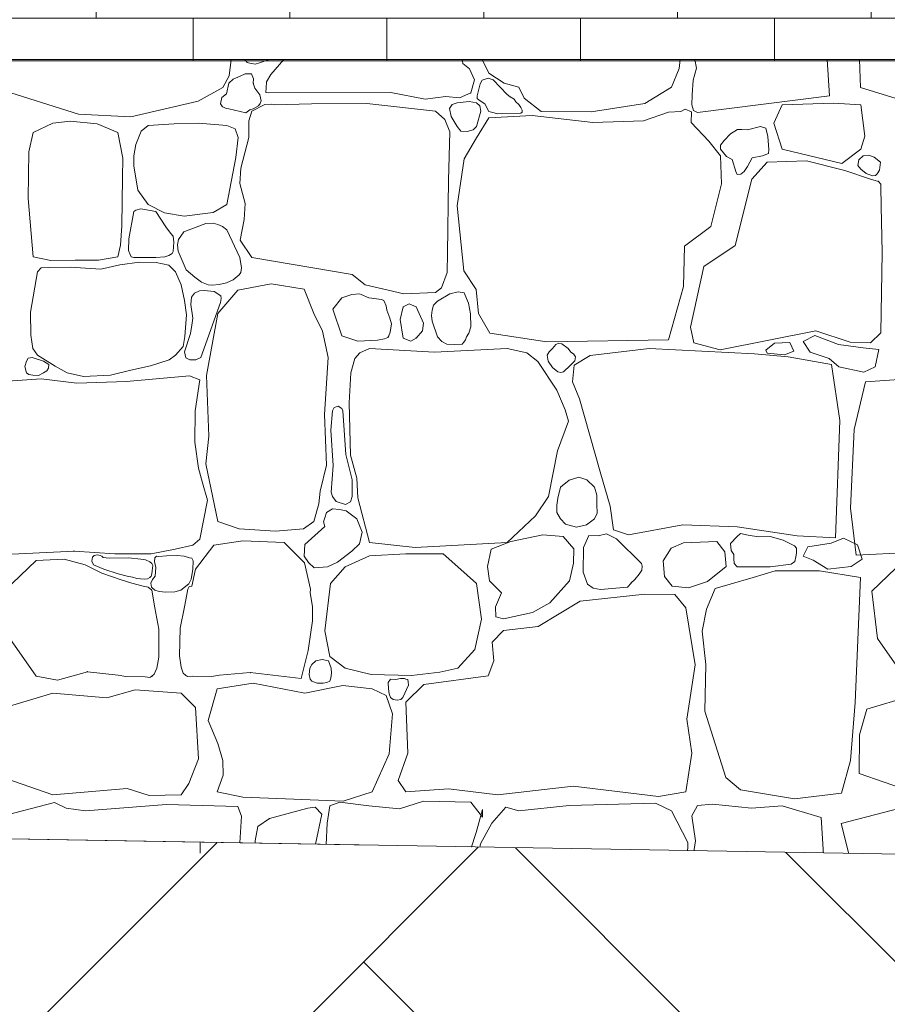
# Model space of a CAD drawing. Header units: centimetres. Extents: x 13236 to 130629, y -361 to 3059.
# Tile 11 of 71: x 75868 to 75958, y -133 to -31. Entities that reach past the tile are written whole.
import ezdxf

# ---------------------------------------------------------------- set-up
doc = ezdxf.new("R2010")
doc.units = ezdxf.units.CM
doc.header["$MEASUREMENT"] = 0
doc.linetypes.add('Przerywana', pattern=[36, 18, -18])
doc.linetypes.add('Wipeout_Contour', pattern=[100, 0, -100])
for name, color, linetype, lineweight in [('0_Nr_pióra__1', 7, 'Continuous', 13), ('0_Nr_pióra__102', 9, 'Continuous', 5), ('0_Nr_pióra__2', 8, 'Continuous', 5), ('0_Nr_pióra__93', 7, 'Continuous', 13), ('_elementy3d_Nr_pióra__102', 9, 'Continuous', 5), ('_elementy3d_Nr_pióra__2', 8, 'Continuous', 5)]:
    doc.layers.add(name, color=color, linetype=linetype, lineweight=lineweight)
doc.layers.add('_elementy3d', color=7, linetype='Continuous')

# ---------------------------------------------------------------- blocks, each defined once
blk = doc.blocks.new('*X471', base_point=(73973.14, 422.67))
at = {"layer": '_elementy3d_Nr_pióra__102', "linetype": 'Continuous'}
for p, q in [((75889.84, -35.2), (75889.66, -36.88)), ((75891.28, -35.2), (75891.29, -35.22)), ((75891.29, -35.22), (75891.52, -35.52)), ((75891.52, -35.52), (75891.8, -35.57)), ((75891.8, -35.57), (75892.35, -35.68)), ((75892.35, -35.68), (75892.8, -35.54)), ((75892.8, -35.54), (75893.78, -35.2)), ((75895.3, -35.2), (75893.97, -36.75)), ((75913.88, -35.61), (75913.82, -35.2)), ((75914.58, -36.16), (75913.88, -35.61)), ((75915.9, -35.2), (75916.58, -36.61)), ((75936.32, -36.13), (75936.43, -35.2)), ((75937.94, -35.2), (75938.13, -36.1)), ((75951.91, -38.98), (75951.69, -35.2)), ((75955.13, -38.09), (75955.02, -35.2)), ((75891.3, -36.69), (75890.78, -36.92)), ((75891.96, -36.7), (75891.3, -36.69)), ((75892.17, -37.19), (75891.96, -36.7)), ((75893.97, -36.75), (75893.52, -37.51)), ((75915.1, -37.3), (75914.58, -36.16)), ((75916.58, -36.61), (75918.19, -37.67)), ((75935.53, -38.07), (75936.32, -36.13)), ((75938.13, -36.1), (75937.79, -37.34)), ((75889.66, -36.88), (75888.99, -38.12)), ((75889.6, -37.67), (75889.36, -38.75)), ((75890.07, -37.23), (75889.6, -37.67)), ((75890.78, -36.92), (75890.07, -37.23)), ((75892.14, -37.67), (75892.17, -37.19)), ((75892.31, -38.16), (75892.14, -37.67)), ((75893.52, -37.51), (75893.47, -38.14)), ((75914.7, -38.66), (75915.1, -37.3)), ((75915.67, -37.72), (75915.36, -38.96)), ((75915.9, -37.35), (75915.67, -37.72)), ((75916.5, -37.14), (75915.9, -37.35)), ((75917.02, -37.3), (75916.5, -37.14)), ((75918.48, -38.83), (75917.02, -37.3)), ((75918.19, -37.67), (75919.68, -38.07)), ((75937.79, -37.34), (75937.68, -38.85)), ((75874.03, -40.89), (75865.13, -38.09)), ((75888.99, -38.12), (75886.43, -39.53)), ((75889.36, -38.75), (75888.89, -39.14)), ((75892.83, -38.86), (75892.31, -38.16)), ((75893.47, -38.14), (75893.46, -38.62)), ((75893.46, -38.62), (75893.72, -38.66)), ((75893.72, -38.66), (75906.4, -38.64)), ((75906.4, -38.64), (75909.99, -39.33)), ((75913.53, -39.18), (75914.7, -38.66)), ((75919.68, -38.07), (75920.25, -39.23)), ((75932.75, -39.78), (75935.53, -38.07)), ((75964.03, -40.89), (75955.13, -38.09)), ((75886.43, -39.53), (75879.45, -41.15)), ((75888.89, -39.14), (75888.74, -39.8)), ((75888.74, -39.8), (75888.94, -40.12)), ((75892.69, -40.02), (75892.86, -39.77)), ((75892.98, -39.48), (75892.83, -38.86)), ((75892.86, -39.77), (75892.98, -39.48)), ((75894.04, -39.84), (75893.35, -39.88)), ((75894.36, -39.9), (75894.04, -39.84)), ((75898.2, -39.8), (75894.36, -39.9)), ((75903.93, -39.78), (75898.2, -39.8)), ((75911.06, -40.57), (75903.93, -39.78)), ((75909.99, -39.33), (75912.12, -39.03)), ((75912.12, -39.03), (75913.53, -39.18)), ((75913.29, -39.68), (75912.77, -39.88)), ((75914.55, -39.55), (75913.29, -39.68)), ((75915.29, -39.68), (75914.55, -39.55)), ((75915.65, -40.01), (75915.29, -39.68)), ((75915.36, -38.96), (75915.38, -39.26)), ((75915.38, -39.26), (75915.57, -39.43)), ((75915.57, -39.43), (75916.18, -39.8)), ((75916.18, -39.8), (75916.57, -40.6)), ((75918.79, -39.06), (75918.48, -38.83)), ((75919.22, -39.33), (75918.79, -39.06)), ((75919.37, -39.61), (75919.22, -39.33)), ((75919.68, -39.87), (75919.37, -39.61)), ((75920.25, -39.23), (75922.01, -40.59)), ((75927.21, -40.64), (75932.75, -39.78)), ((75937.68, -38.85), (75937.63, -39.92)), ((75938.23, -40.69), (75951.91, -38.98)), ((75952.33, -39.72), (75947, -39.92)), ((75955.17, -39.92), (75952.33, -39.72)), ((75888.94, -40.12), (75889.07, -40.16)), ((75889.07, -40.16), (75889.34, -40.29)), ((75889.34, -40.29), (75889.6, -40.32)), ((75889.6, -40.32), (75891.38, -40.72)), ((75891.38, -40.72), (75891.78, -40.43)), ((75891.99, -40.57), (75891.7, -41.56)), ((75891.78, -40.43), (75892.14, -40.32)), ((75893.35, -39.88), (75891.99, -40.57)), ((75892.14, -40.32), (75892.69, -40.02)), ((75912.01, -41.41), (75911.06, -40.57)), ((75912.77, -39.88), (75912.5, -40.28)), ((75912.5, -40.28), (75912.67, -41.13)), ((75915.29, -42.15), (75915.75, -40.56)), ((75915.75, -40.56), (75915.65, -40.01)), ((75916.57, -40.6), (75917.12, -40.72)), ((75917.12, -40.72), (75917.46, -40.85)), ((75917.46, -40.85), (75917.95, -40.82)), ((75917.95, -40.82), (75919.89, -40.77)), ((75919.9, -40.19), (75919.68, -39.87)), ((75919.89, -40.77), (75920.03, -40.65)), ((75920.03, -40.46), (75919.9, -40.19)), ((75920.03, -40.65), (75920.03, -40.46)), ((75922.01, -40.59), (75927.21, -40.64)), ((75935.21, -40.67), (75932.61, -41.56)), ((75936.51, -40.58), (75935.21, -40.67)), ((75936.96, -40.35), (75936.51, -40.58)), ((75937.59, -40.62), (75936.96, -40.35)), ((75937.56, -41.73), (75937.59, -40.62)), ((75937.63, -39.92), (75937.8, -40.48)), ((75937.8, -40.48), (75938.23, -40.69)), ((75947, -39.92), (75946.14, -41.82)), ((75955.57, -43.14), (75955.17, -39.92)), ((75871.34, -41.82), (75869.3, -42.77)), ((75873.16, -41.61), (75871.34, -41.82)), ((75875.94, -41.88), (75873.16, -41.61)), ((75879.45, -41.15), (75874.03, -40.89)), ((75878.08, -42.77), (75875.94, -41.88)), ((75883.95, -41.88), (75881.25, -42.06)), ((75886.47, -41.8), (75883.95, -41.88)), ((75889.4, -42.06), (75886.47, -41.8)), ((75891.7, -41.56), (75891.67, -43.28)), ((75912.52, -42.71), (75912.01, -41.41)), ((75912.67, -41.13), (75913.29, -42.15)), ((75916.58, -41.26), (75915.29, -43.32)), ((75921.09, -41.01), (75916.58, -41.26)), ((75927.38, -41.73), (75921.09, -41.01)), ((75932.61, -41.56), (75927.38, -41.73)), ((75939.39, -43.69), (75937.56, -41.73)), ((75946.14, -41.82), (75947, -44.52)), ((75869.3, -42.77), (75868.87, -44.78)), ((75878.6, -45.45), (75878.08, -42.77)), ((75880.51, -42.65), (75879.95, -44.01)), ((75881.25, -42.06), (75880.51, -42.65)), ((75890.27, -42.38), (75889.4, -42.06)), ((75890.58, -43.31), (75890.27, -42.38)), ((75912.39, -47.76), (75912.52, -42.71)), ((75913.29, -42.15), (75913.69, -42.62)), ((75913.69, -42.62), (75914.34, -42.68)), ((75914.34, -42.68), (75914.94, -42.49)), ((75914.94, -42.49), (75915.29, -42.15)), ((75942.38, -42.46), (75941.65, -42.91)), ((75942.84, -42.45), (75942.38, -42.46)), ((75943.41, -42.5), (75942.84, -42.45)), ((75944.75, -42.15), (75943.41, -42.5)), ((75945.31, -42.34), (75944.75, -42.15)), ((75945.53, -43.18), (75945.31, -42.34)), ((75890.34, -45.36), (75890.58, -43.31)), ((75891.67, -43.28), (75890.85, -46.49)), ((75915.29, -43.32), (75914.01, -45.5)), ((75940.63, -45.2), (75939.39, -43.69)), ((75940.98, -43.59), (75940.63, -44.1)), ((75941.65, -42.91), (75940.98, -43.59)), ((75945.62, -44.54), (75945.53, -43.18)), ((75955.17, -44.52), (75955.57, -43.14)), ((75868.87, -44.78), (75868.78, -49.64)), ((75879.95, -44.01), (75879.74, -45.21)), ((75940.63, -44.1), (75940.63, -44.52)), ((75940.63, -44.52), (75941.22, -45.28)), ((75944.97, -45.21), (75945.59, -44.95)), ((75945.59, -44.95), (75945.62, -44.54)), ((75947, -44.52), (75953.19, -45.99)), ((75953.19, -45.99), (75955.17, -44.52)), ((75878.58, -47.43), (75878.6, -45.45)), ((75879.74, -45.21), (75879.77, -46.23)), ((75889.4, -50.26), (75890.34, -45.36)), ((75914.01, -45.5), (75913.29, -50.38)), ((75940.73, -48.1), (75940.63, -45.2)), ((75941.22, -45.28), (75941.82, -45.58)), ((75941.82, -45.58), (75942.19, -46.81)), ((75943.41, -46.32), (75943.91, -45.39)), ((75945.44, -45.84), (75943.85, -47.63)), ((75943.91, -45.39), (75944.97, -45.21)), ((75949.55, -45.7), (75945.44, -45.84)), ((75953.51, -46.71), (75949.55, -45.7)), ((75954.86, -46.2), (75954.96, -45.61)), ((75954.96, -45.61), (75955.4, -45.21)), ((75955.4, -45.21), (75956, -45.14)), ((75956, -45.14), (75956.55, -45.33)), ((75956.55, -45.33), (75957.22, -45.84)), ((75957.22, -45.84), (75957.1, -46.7)), ((75879.77, -46.23), (75880.17, -48.75)), ((75890.85, -46.49), (75890.75, -48.05)), ((75942.19, -46.81), (75942.33, -47.14)), ((75942.72, -47.09), (75943.06, -46.82)), ((75943.06, -46.82), (75943.41, -46.32)), ((75956.19, -47.63), (75953.51, -46.71)), ((75955.17, -46.57), (75954.86, -46.2)), ((75955.72, -47.04), (75955.17, -46.57)), ((75957.1, -46.7), (75956.85, -47.07)), ((75878.51, -52.45), (75878.58, -47.43)), ((75912.31, -55.29), (75912.39, -47.76)), ((75943.85, -47.63), (75942.12, -54.51)), ((75942.33, -47.14), (75942.72, -47.09)), ((75956.39, -47.28), (75955.72, -47.04)), ((75956.99, -47.85), (75956.19, -47.63)), ((75956.69, -47.24), (75956.39, -47.28)), ((75956.85, -47.07), (75956.69, -47.24)), ((75957.24, -48.15), (75956.99, -47.85)), ((75880.17, -48.75), (75881.25, -50.26)), ((75890.75, -48.05), (75891.29, -50.15)), ((75939.62, -52.53), (75940.73, -48.1)), ((75957.25, -48.39), (75957.24, -48.15)), ((75957.28, -50.43), (75957.25, -48.39)), ((75868.78, -49.64), (75869.3, -55.66)), ((75879.77, -50.97), (75879.23, -53.81)), ((75879.95, -50.85), (75879.77, -50.97)), ((75880.47, -50.7), (75879.95, -50.85)), ((75882.03, -50.97), (75880.47, -50.7)), ((75881.25, -50.26), (75882.94, -51.12)), ((75883.09, -52.58), (75882.03, -50.97)), ((75887.99, -51.08), (75889.4, -50.26)), ((75891.29, -50.15), (75891.21, -51.79)), ((75913.29, -50.38), (75913.98, -57.14)), ((75957.37, -55.21), (75957.28, -50.43)), ((75882.94, -51.12), (75884.99, -51.44)), ((75884.99, -51.44), (75887.99, -51.08)), ((75891.21, -51.79), (75890.77, -53.94)), ((75878.36, -54.45), (75878.51, -52.45)), ((75883.55, -53.22), (75883.09, -52.58)), ((75884.93, -53.08), (75884.4, -53.88)), ((75887.23, -52.23), (75884.93, -53.08)), ((75887.99, -52.2), (75887.23, -52.23)), ((75888.47, -52.32), (75887.99, -52.2)), ((75888.97, -52.54), (75888.47, -52.32)), ((75889.39, -52.88), (75888.97, -52.54)), ((75890.74, -55.74), (75889.39, -52.88)), ((75936.87, -54.56), (75939.62, -52.53)), ((75879.23, -53.81), (75879.22, -55.03)), ((75883.82, -53.54), (75883.55, -53.22)), ((75883.91, -54.14), (75883.82, -53.54)), ((75883.84, -55.12), (75883.91, -54.14)), ((75884.4, -53.88), (75884.27, -54.43)), ((75890.77, -53.94), (75891.99, -55.73)), ((75878.08, -55.66), (75878.36, -54.45)), ((75879.22, -55.03), (75879.37, -55.45)), ((75883.72, -55.32), (75883.84, -55.12)), ((75884.27, -54.43), (75884.37, -55.09)), ((75884.37, -55.09), (75885.2, -57.01)), ((75936.77, -58.75), (75936.87, -54.56)), ((75942.12, -54.51), (75938.9, -56.67)), ((75869.3, -55.66), (75871.13, -56.06)), ((75871.13, -56.06), (75873.67, -56.03)), ((75873.67, -56.03), (75876.09, -56.02)), ((75876.09, -56.02), (75878.08, -55.66)), ((75879.37, -55.45), (75879.47, -55.68)), ((75879.47, -55.68), (75879.77, -55.74)), ((75879.77, -55.74), (75882.03, -55.74)), ((75882.03, -55.74), (75882.96, -55.66)), ((75882.96, -55.66), (75883.39, -55.55)), ((75883.39, -55.55), (75883.72, -55.32)), ((75890.91, -56.83), (75890.74, -55.74)), ((75891.99, -55.73), (75902.39, -57.5)), ((75912.27, -57.31), (75912.31, -55.29)), ((75957.23, -63.55), (75957.37, -55.21)), ((75870.15, -56.81), (75869.78, -57.23)), ((75871.05, -56.78), (75870.15, -56.81)), ((75873.14, -56.75), (75871.05, -56.78)), ((75876.32, -56.94), (75873.14, -56.75)), ((75878.32, -56.5), (75876.32, -56.94)), ((75880.35, -56.22), (75878.32, -56.5)), ((75882.06, -56.25), (75880.35, -56.22)), ((75883.38, -56.55), (75882.06, -56.25)), ((75884.09, -57.23), (75883.38, -56.55)), ((75885.2, -57.01), (75886.08, -57.78)), ((75890.85, -57.3), (75890.91, -56.83)), ((75913.98, -57.14), (75915.27, -59.05)), ((75938.9, -56.67), (75937.49, -62.98)), ((75869.78, -57.23), (75869.05, -61.41)), ((75884.68, -58.59), (75884.09, -57.23)), ((75886.08, -57.78), (75886.77, -58.32)), ((75889.36, -58.36), (75890.07, -58.05)), ((75890.07, -58.05), (75890.67, -57.56)), ((75890.67, -57.56), (75890.85, -57.3)), ((75902.39, -57.5), (75903.76, -58.59)), ((75911.66, -58.88), (75912.27, -57.31)), ((75885.02, -60.19), (75884.68, -58.59)), ((75886.57, -59.22), (75886.04, -59.43)), ((75887.04, -59.16), (75886.57, -59.22)), ((75886.77, -58.32), (75887.46, -58.57)), ((75888.1, -59.27), (75887.04, -59.16)), ((75887.46, -58.57), (75887.88, -58.6)), ((75887.88, -58.6), (75888.6, -58.54)), ((75890.53, -59.12), (75888.47, -61.55)), ((75888.6, -58.54), (75889.36, -58.36)), ((75893.99, -58.48), (75890.53, -59.12)), ((75897.41, -59.02), (75893.99, -58.48)), ((75898.43, -61.55), (75897.41, -59.02)), ((75903.76, -58.59), (75905.54, -59)), ((75905.54, -59), (75907.75, -59.5)), ((75911.06, -59.39), (75911.66, -58.88)), ((75915.27, -59.05), (75915.52, -61.55)), ((75935.21, -64.3), (75936.77, -58.75)), ((75885.21, -61.71), (75885.02, -60.19)), ((75885.73, -59.86), (75885.66, -60.63)), ((75886.04, -59.43), (75885.73, -59.86)), ((75888.78, -59.72), (75888.1, -59.27)), ((75888.76, -60.42), (75888.8, -60)), ((75888.8, -60), (75888.78, -59.72)), ((75901.32, -59.94), (75900.41, -61.1)), ((75902.38, -59.57), (75901.32, -59.94)), ((75903.18, -59.52), (75902.38, -59.57)), ((75903.35, -59.59), (75903.18, -59.52)), ((75904.15, -59.94), (75903.35, -59.59)), ((75905.44, -60.09), (75904.15, -59.94)), ((75905.68, -60.21), (75905.44, -60.09)), ((75905.92, -60.76), (75905.68, -60.21)), ((75907.75, -59.5), (75911.06, -59.39)), ((75911.26, -60.26), (75910.85, -60.69)), ((75912.53, -59.51), (75911.26, -60.26)), ((75913.4, -59.32), (75912.53, -59.51)), ((75914.02, -59.4), (75913.4, -59.32)), ((75914.28, -60.01), (75914.02, -59.4)), ((75914.46, -60.47), (75914.28, -60.01)), ((75885.66, -60.63), (75885.89, -62.03)), ((75886.69, -66.13), (75888.76, -60.42)), ((75900.41, -61.1), (75901.32, -63.87)), ((75906.01, -61.22), (75905.92, -60.76)), ((75906.32, -62.04), (75906.01, -61.22)), ((75907.71, -60.88), (75907.39, -62.19)), ((75908.32, -60.55), (75907.71, -60.88)), ((75909.03, -60.88), (75908.32, -60.55)), ((75909.82, -62.56), (75909.03, -60.88)), ((75910.69, -61.22), (75910.62, -61.75)), ((75910.85, -60.69), (75910.69, -61.22)), ((75914.67, -61.6), (75914.46, -60.47)), ((75869.05, -61.41), (75869.08, -63.79)), ((75885.05, -63.93), (75885.21, -61.71)), ((75885.89, -62.03), (75885.78, -62.78)), ((75888.47, -61.55), (75887.31, -67.99)), ((75899.34, -63.4), (75898.43, -61.55)), ((75906.48, -62.64), (75906.32, -62.04)), ((75907.39, -62.19), (75907.71, -64.1)), ((75910.62, -61.75), (75910.71, -62.34)), ((75914.72, -62.94), (75914.67, -61.6)), ((75915.52, -61.55), (75916.68, -63.58)), ((75885.78, -62.78), (75885.62, -63.63)), ((75906.35, -63.48), (75906.48, -62.64)), ((75909.7, -63.35), (75909.82, -62.56)), ((75910.71, -62.34), (75911.26, -63.97)), ((75914.5, -63.59), (75914.72, -62.94)), ((75937.49, -62.98), (75937.86, -64.59)), ((75869.08, -63.79), (75869.28, -65.18)), ((75884.89, -64.97), (75885.05, -63.93)), ((75885.62, -63.63), (75885.01, -65.52)), ((75899.91, -66.13), (75899.34, -63.4)), ((75901.32, -63.87), (75903.01, -64.44)), ((75903.01, -64.44), (75905.04, -64.32)), ((75905.04, -64.32), (75905.75, -64.19)), ((75905.75, -64.19), (75906.1, -64.06)), ((75906.1, -64.06), (75906.2, -63.87)), ((75906.2, -63.87), (75906.35, -63.48)), ((75907.71, -64.1), (75908.5, -64.43)), ((75908.5, -64.43), (75909.03, -64.1)), ((75909.03, -64.1), (75909.7, -63.35)), ((75911.26, -63.97), (75911.72, -64.47)), ((75913.98, -64.54), (75914.15, -64.3)), ((75914.15, -64.3), (75914.28, -63.97)), ((75914.28, -63.97), (75914.5, -63.59)), ((75916.68, -63.58), (75922.6, -64.49)), ((75922.6, -64.49), (75935.21, -64.3)), ((75940.58, -65.34), (75950.49, -63.35)), ((75950.4, -63.83), (75949.19, -64.45)), ((75952.87, -64.77), (75950.4, -63.83)), ((75950.49, -63.35), (75954.06, -64.54)), ((75956.19, -64.59), (75957.23, -63.55)), ((75869.28, -65.18), (75869.78, -65.88)), ((75884.09, -65.88), (75884.89, -64.97)), ((75904.2, -65.19), (75903.21, -65.63)), ((75910.93, -65.56), (75904.2, -65.19)), ((75918.48, -65.19), (75910.93, -65.56)), ((75911.72, -64.47), (75912.24, -64.75)), ((75912.24, -64.75), (75912.99, -64.76)), ((75912.99, -64.76), (75913.81, -64.74)), ((75913.81, -64.74), (75913.98, -64.54)), ((75920.54, -65.63), (75918.48, -65.19)), ((75923.19, -65.19), (75922.83, -65.55)), ((75923.53, -64.76), (75923.19, -65.19)), ((75923.84, -64.63), (75923.53, -64.76)), ((75924.16, -64.69), (75923.84, -64.63)), ((75924.8, -65.19), (75924.16, -64.69)), ((75925.08, -65.58), (75924.8, -65.19)), ((75933.23, -65.19), (75927.11, -65.91)), ((75944.15, -65.73), (75933.23, -65.19)), ((75937.86, -64.59), (75940.58, -65.34)), ((75945.31, -65.36), (75946.22, -64.62)), ((75945.45, -65.68), (75945.31, -65.36)), ((75946.22, -64.62), (75947.81, -64.56)), ((75947.81, -64.56), (75948.22, -65.45)), ((75949.19, -64.45), (75949.9, -65.57)), ((75955.4, -65.12), (75952.87, -64.77)), ((75954.06, -64.54), (75956.19, -64.59)), ((75957.05, -65.3), (75955.4, -65.12)), ((75956.67, -67.1), (75957.05, -65.3)), ((75868.79, -66.18), (75868.62, -66.49)), ((75869.2, -66.12), (75868.79, -66.18)), ((75870.37, -66.49), (75869.2, -66.12)), ((75869.78, -65.88), (75871.61, -67.03)), ((75881.48, -66.98), (75883.43, -66.35)), ((75883.43, -66.35), (75884.09, -65.88)), ((75885.01, -65.52), (75885.15, -66.15)), ((75885.15, -66.15), (75885.57, -66.38)), ((75885.57, -66.38), (75886.19, -66.35)), ((75886.19, -66.35), (75886.69, -66.13)), ((75899.54, -72.05), (75899.91, -66.13)), ((75902.69, -66.23), (75902.27, -67.71)), ((75903.21, -65.63), (75902.69, -66.23)), ((75921.68, -66.53), (75920.54, -65.63)), ((75922.83, -65.55), (75922.62, -65.88)), ((75922.62, -65.88), (75922.74, -66.51)), ((75925.37, -65.73), (75925.08, -65.58)), ((75925.56, -66.05), (75925.37, -65.73)), ((75927.11, -65.91), (75925.45, -66.9)), ((75925.51, -66.48), (75925.56, -66.05)), ((75947.64, -66.05), (75944.15, -65.73)), ((75947.25, -65.83), (75945.45, -65.68)), ((75948.22, -65.45), (75947.25, -65.83)), ((75952.12, -66.84), (75947.64, -66.05)), ((75949.9, -65.57), (75951.87, -66.21)), ((75951.87, -66.21), (75952.9, -67.1)), ((75868.62, -66.49), (75868.46, -67.04)), ((75868.46, -67.04), (75868.62, -67.7)), ((75870.93, -66.85), (75870.37, -66.49)), ((75870.74, -67.49), (75870.9, -67.22)), ((75870.9, -67.22), (75870.93, -66.85)), ((75871.61, -67.03), (75872.84, -67.7)), ((75877.33, -67.94), (75879.43, -67.43)), ((75879.43, -67.43), (75881.48, -66.98)), ((75923.64, -69.52), (75921.68, -66.53)), ((75922.74, -66.51), (75923.19, -67.17)), ((75923.19, -67.17), (75923.75, -67.61)), ((75924.33, -67.61), (75924.54, -67.39)), ((75924.54, -67.39), (75924.8, -67.17)), ((75924.8, -67.17), (75925.51, -66.48)), ((75925.45, -66.9), (75925.27, -68.66)), ((75953.01, -72.67), (75952.12, -66.84)), ((75952.9, -67.1), (75955.49, -67.63)), ((75955.49, -67.63), (75956.67, -67.1)), ((75870.13, -68.35), (75865.65, -68.63)), ((75868.62, -67.7), (75868.87, -67.88)), ((75868.87, -67.88), (75869.27, -67.97)), ((75869.27, -67.97), (75869.86, -68)), ((75869.86, -68), (75870.37, -67.7)), ((75873.86, -68.77), (75870.13, -68.35)), ((75870.37, -67.7), (75870.74, -67.49)), ((75872.84, -67.7), (75874.54, -68.1)), ((75874.54, -68.1), (75877.33, -67.94)), ((75885.53, -68.04), (75879.01, -68.6)), ((75886.62, -68.45), (75885.53, -68.04)), ((75886.12, -71.66), (75886.62, -68.45)), ((75887.31, -67.99), (75887.55, -74.3)), ((75902.27, -67.71), (75902.09, -70.83)), ((75923.75, -67.61), (75924.04, -67.69)), ((75924.04, -67.69), (75924.33, -67.61)), ((75960.13, -68.35), (75955.65, -68.63)), ((75879.01, -68.6), (75873.86, -68.77)), ((75925.27, -68.66), (75925.98, -70.41)), ((75955.65, -68.63), (75954.48, -73.6)), ((75924.51, -71.55), (75923.64, -69.52)), ((75925.98, -70.41), (75928.12, -77.99)), ((75900.55, -71.3), (75900.36, -71.66)), ((75900.94, -71.16), (75900.55, -71.3)), ((75901.32, -71.41), (75900.94, -71.16)), ((75901.42, -71.66), (75901.32, -71.41)), ((75902.09, -70.83), (75902.22, -76.26)), ((75886.07, -74.91), (75886.12, -71.66)), ((75899.74, -77.3), (75899.54, -72.05)), ((75900.36, -71.66), (75900.18, -73.67)), ((75901.74, -76.19), (75901.42, -71.66)), ((75924.85, -72.74), (75924.51, -71.55)), ((75923.71, -75.79), (75924.85, -72.74)), ((75952.54, -84.83), (75953.01, -72.67)), ((75887.55, -74.3), (75887.21, -77.15)), ((75900.18, -73.67), (75900.45, -77.32)), ((75954.48, -73.6), (75954.09, -81.74)), ((75886.45, -77.62), (75886.07, -74.91)), ((75902.42, -78.8), (75901.74, -76.19)), ((75902.22, -76.26), (75902.88, -78.64)), ((75922.77, -80.54), (75923.71, -75.79)), ((75886.87, -79.14), (75886.45, -77.62)), ((75887.21, -77.15), (75888.47, -83.14)), ((75899.07, -80), (75899.74, -77.3)), ((75900.45, -77.32), (75900.23, -80.08)), ((75902.88, -78.64), (75903.01, -80.69)), ((75925.92, -78.55), (75924.9, -78.84)), ((75926.75, -78.8), (75925.92, -78.55)), ((75928.12, -77.99), (75929.16, -81.56)), ((75887.4, -80.94), (75886.87, -79.14)), ((75902.4, -80.54), (75902.42, -78.8)), ((75924.02, -79.56), (75923.74, -80.73)), ((75924.9, -78.84), (75924.02, -79.56)), ((75927.55, -79.56), (75926.75, -78.8)), ((75927.78, -80.42), (75927.55, -79.56)), ((75898.95, -81.29), (75899.07, -80)), ((75900.23, -80.08), (75900.36, -80.54)), ((75900.36, -80.54), (75900.73, -81.06)), ((75902.23, -81.1), (75902.4, -80.54)), ((75903.01, -80.69), (75904.2, -85.32)), ((75921.44, -82.55), (75922.77, -80.54)), ((75927.8, -81.36), (75927.78, -80.42)), ((75886.62, -84.98), (75887.4, -80.94)), ((75898.43, -83.14), (75898.95, -81.29)), ((75900.73, -81.06), (75901.72, -81.37)), ((75901.72, -81.37), (75902.23, -81.1)), ((75923.63, -81.45), (75923.62, -82.2)), ((75923.74, -80.73), (75923.63, -81.45)), ((75927.81, -82.26), (75927.8, -81.36)), ((75929.16, -81.56), (75929.51, -84.01)), ((75899.57, -82.75), (75899.44, -83.17)), ((75899.76, -82.21), (75899.57, -82.75)), ((75900.36, -81.82), (75899.76, -82.21)), ((75901.1, -81.91), (75900.36, -81.82)), ((75901.8, -82.02), (75901.1, -81.91)), ((75902.9, -82.85), (75901.8, -82.02)), ((75918.48, -85.32), (75921.44, -82.55)), ((75923.62, -82.2), (75924.02, -82.87)), ((75927.55, -82.87), (75927.81, -82.26)), ((75954.09, -81.74), (75954.69, -86.64)), ((75888.47, -83.14), (75890.7, -83.91)), ((75897.34, -83.91), (75898.43, -83.14)), ((75899.57, -83.67), (75897.5, -85.51)), ((75899.44, -83.17), (75899.57, -83.67)), ((75903.44, -84.25), (75902.9, -82.85)), ((75924.02, -82.87), (75924.55, -83.43)), ((75924.55, -83.43), (75925.66, -83.71)), ((75925.66, -83.71), (75926.73, -83.5)), ((75926.73, -83.5), (75927.55, -82.87)), ((75931.07, -84.53), (75936.72, -83.49)), ((75936.72, -83.49), (75942.34, -83.69)), ((75942.34, -83.69), (75948.56, -84.63)), ((75890.7, -83.91), (75894.46, -84.14)), ((75894.46, -84.14), (75897.34, -83.91)), ((75903.16, -85.46), (75903.44, -84.25)), ((75922.18, -84.51), (75918.88, -85.2)), ((75924.28, -84.68), (75922.18, -84.51)), ((75925.4, -85.97), (75924.28, -84.68)), ((75926.96, -84.6), (75926.4, -85.84)), ((75927.93, -84.64), (75926.96, -84.6)), ((75928.79, -84.42), (75927.93, -84.64)), ((75929.83, -84.93), (75928.79, -84.42)), ((75929.51, -84.01), (75931.07, -84.53)), ((75942.34, -84.7), (75941.65, -85.42)), ((75942.69, -84.37), (75942.34, -84.7)), ((75943.48, -84.55), (75942.69, -84.37)), ((75944.55, -84.73), (75943.48, -84.55)), ((75945.76, -84.7), (75944.55, -84.73)), ((75947.13, -85.07), (75945.76, -84.7)), ((75948.56, -84.63), (75952.54, -84.83)), ((75884.05, -86.01), (75885.87, -85.58)), ((75885.87, -85.58), (75886.62, -84.98)), ((75886.16, -88.07), (75888.05, -85.6)), ((75888.05, -85.6), (75891.05, -85.13)), ((75891.05, -85.13), (75895.36, -85.32)), ((75895.36, -85.32), (75897.45, -87.43)), ((75897.5, -85.51), (75897.44, -86.73)), ((75902.36, -86.23), (75903.16, -85.46)), ((75904.2, -85.32), (75908.93, -85.82)), ((75908.93, -85.82), (75918.48, -85.32)), ((75918.88, -85.2), (75916.83, -86.02)), ((75932.41, -87.5), (75929.83, -84.93)), ((75936.77, -85.35), (75935.48, -85.89)), ((75940.23, -85.2), (75936.77, -85.35)), ((75941.05, -86.27), (75940.23, -85.2)), ((75941.65, -85.42), (75941.71, -86.13)), ((75947.72, -85.39), (75947.13, -85.07)), ((75948.28, -85.67), (75947.72, -85.39)), ((75948.49, -85.9), (75948.28, -85.67)), ((75949.19, -86.73), (75949.66, -85.76)), ((75949.66, -85.76), (75952.08, -85.39)), ((75952.08, -85.39), (75953.38, -84.85)), ((75953.38, -84.85), (75954.83, -85.57)), ((75954.83, -85.57), (75955.3, -87.06)), ((75864.69, -86.64), (75873.56, -86.2)), ((75873.56, -86.2), (75877.77, -86.51)), ((75875.64, -86.65), (75875.46, -86.85)), ((75876, -86.61), (75875.64, -86.65)), ((75876.25, -86.66), (75876, -86.61)), ((75876.45, -86.75), (75876.25, -86.66)), ((75876.56, -86.87), (75876.45, -86.75)), ((75877.77, -86.51), (75881.55, -86.51)), ((75881.55, -86.51), (75884.05, -86.01)), ((75882.12, -86.74), (75881.94, -86.92)), ((75882.34, -86.76), (75882.12, -86.74)), ((75883.14, -86.71), (75882.34, -86.76)), ((75884.26, -86.65), (75883.14, -86.71)), ((75884.99, -86.72), (75884.26, -86.65)), ((75885.53, -86.92), (75884.99, -86.72)), ((75897.44, -86.73), (75897.87, -87.39)), ((75900.89, -87.36), (75902.36, -86.23)), ((75904.2, -86.69), (75901.67, -87.85)), ((75907.96, -86.49), (75904.2, -86.69)), ((75911.83, -86.51), (75907.96, -86.49)), ((75913.36, -87.85), (75911.83, -86.51)), ((75916.83, -86.02), (75916.46, -87.81)), ((75925.37, -87.45), (75925.4, -85.97)), ((75926.4, -85.84), (75926.36, -88.4)), ((75935.48, -85.89), (75934.65, -87.23)), ((75941.19, -87.82), (75941.05, -86.27)), ((75941.71, -86.13), (75941.99, -86.55)), ((75941.99, -86.55), (75941.98, -86.98)), ((75948.33, -87.29), (75948.44, -86.81)), ((75948.44, -86.81), (75948.49, -86.41)), ((75948.49, -86.41), (75948.49, -85.9)), ((75950.24, -87.16), (75949.19, -86.73)), ((75954.69, -86.64), (75963.56, -86.2)), ((75869.63, -87.19), (75866.3, -90.36)), ((75872.54, -87.03), (75869.63, -87.19)), ((75874.72, -87.62), (75872.54, -87.03)), ((75876.44, -88.5), (75874.72, -87.62)), ((75875.46, -86.85), (75875.4, -87.24)), ((75875.4, -87.24), (75875.56, -87.62)), ((75875.56, -87.62), (75876.64, -88.07)), ((75877.2, -86.93), (75876.56, -86.87)), ((75879.19, -86.92), (75877.2, -86.93)), ((75880.47, -87.04), (75879.19, -86.92)), ((75880.97, -87.12), (75880.47, -87.04)), ((75881.43, -87.34), (75880.97, -87.12)), ((75881.61, -87.5), (75881.43, -87.34)), ((75881.72, -87.72), (75881.61, -87.5)), ((75881.7, -87.98), (75881.72, -87.72)), ((75881.94, -86.92), (75881.91, -87.29)), ((75881.91, -87.29), (75882.03, -87.9)), ((75885.78, -86.95), (75885.53, -86.92)), ((75885.9, -87.22), (75885.78, -86.95)), ((75885.86, -88.12), (75885.9, -87.22)), ((75897.45, -87.43), (75898.09, -90.17)), ((75897.87, -87.39), (75898.46, -87.96)), ((75898.46, -87.96), (75899.84, -87.85)), ((75899.84, -87.85), (75900.89, -87.36)), ((75901.67, -87.85), (75900.16, -89.56)), ((75915.29, -89.58), (75913.36, -87.85)), ((75916.46, -87.81), (75916.66, -89.31)), ((75924.94, -89.29), (75925.37, -87.45)), ((75932.5, -87.76), (75932.41, -87.5)), ((75932.44, -88.19), (75932.5, -87.76)), ((75934.65, -87.23), (75934.81, -88.84)), ((75939.27, -89.36), (75941.19, -87.82)), ((75941.98, -86.98), (75942.04, -87.49)), ((75942.04, -87.49), (75942.34, -87.83)), ((75942.34, -87.83), (75945.76, -87.83)), ((75945.76, -87.83), (75947.93, -87.56)), ((75947.93, -87.56), (75948.33, -87.29)), ((75951.76, -88.1), (75950.24, -87.16)), ((75954.18, -87.81), (75951.76, -88.1)), ((75955.3, -87.06), (75954.18, -87.81)), ((75959.63, -87.19), (75956.3, -90.36)), ((75878.44, -89.19), (75876.44, -88.5)), ((75876.64, -88.07), (75878.14, -88.56)), ((75878.14, -88.56), (75879.05, -88.8)), ((75879.05, -88.8), (75879.62, -88.9)), ((75881.43, -88.96), (75881.55, -88.8)), ((75881.55, -88.8), (75881.61, -88.58)), ((75881.61, -88.58), (75881.67, -88.24)), ((75881.67, -88.24), (75881.7, -87.98)), ((75881.96, -88.8), (75881.68, -89.14)), ((75882.03, -87.9), (75881.96, -88.8)), ((75885.7, -89.11), (75885.86, -88.12)), ((75885.78, -89.85), (75886.16, -88.07)), ((75926.36, -88.4), (75926.82, -89.65)), ((75931.74, -89.16), (75932.16, -88.61)), ((75932.16, -88.61), (75932.44, -88.19)), ((75934.81, -88.84), (75935.6, -89.86)), ((75946.28, -88.25), (75944, -88.94)), ((75948.58, -88.25), (75946.28, -88.25)), ((75950.88, -88.25), (75948.58, -88.25)), ((75955.14, -88.95), (75950.88, -88.25)), ((75879.54, -89.52), (75878.44, -89.19)), ((75880.72, -89.84), (75879.54, -89.52)), ((75879.62, -88.9), (75880.08, -89.05)), ((75880.08, -89.05), (75880.83, -89.12)), ((75881.23, -89.94), (75880.72, -89.84)), ((75880.83, -89.12), (75881.17, -89.09)), ((75881.17, -89.09), (75881.43, -88.96)), ((75881.68, -89.14), (75881.52, -89.54)), ((75881.52, -89.54), (75881.6, -89.96)), ((75884.62, -90.26), (75885.46, -89.61)), ((75885.37, -90.17), (75885.48, -89.88)), ((75885.46, -89.61), (75885.7, -89.11)), ((75885.48, -89.88), (75885.78, -89.85)), ((75900.16, -89.56), (75899.57, -94.49)), ((75915.81, -93.27), (75915.29, -89.58)), ((75916.66, -89.31), (75917.89, -90.53)), ((75922.9, -91.57), (75924.94, -89.29)), ((75926.82, -89.65), (75927.39, -90.06)), ((75930.95, -89.94), (75931.33, -89.52)), ((75931.32, -89.53), (75931.74, -89.16)), ((75935.6, -89.86), (75937.31, -90.03)), ((75937.31, -90.03), (75939.27, -89.36)), ((75941.6, -89.63), (75940.06, -90.1)), ((75944, -88.94), (75941.6, -89.63)), ((75954.58, -101.91), (75955.14, -88.95)), ((75881.63, -90.26), (75881.23, -89.94)), ((75881.6, -89.96), (75881.94, -90.26)), ((75881.94, -92.1), (75881.63, -90.26)), ((75881.94, -90.26), (75882.38, -90.39)), ((75882.38, -90.39), (75883.08, -90.46)), ((75883.08, -90.46), (75884.01, -90.45)), ((75884.01, -90.45), (75884.62, -90.26)), ((75885.01, -92), (75885.37, -90.17)), ((75898.09, -90.17), (75898.04, -90.54)), ((75898.04, -90.54), (75898.28, -91.95)), ((75917.89, -90.53), (75917.27, -91.99)), ((75932.78, -90.67), (75926.04, -91.42)), ((75927.39, -90.06), (75928.17, -90.2)), ((75928.17, -90.2), (75930.95, -89.94)), ((75935.88, -90.72), (75932.78, -90.67)), ((75937.01, -92.1), (75935.88, -90.72)), ((75940.06, -90.1), (75939.15, -92.25)), ((75956.3, -90.36), (75956.89, -95.27)), ((75921.11, -92.58), (75922.9, -91.57)), ((75926.04, -91.42), (75921.71, -94.04)), ((75882.34, -94.31), (75881.94, -92.1)), ((75884.56, -94.2), (75885.01, -92)), ((75898.28, -91.95), (75898.3, -93.44)), ((75917.27, -91.99), (75917.3, -93.03)), ((75918.09, -93.25), (75921.11, -92.58)), ((75937.98, -98.01), (75937.01, -92.1)), ((75939.15, -92.25), (75938.7, -94.51)), ((75898.3, -93.44), (75897.84, -96.53)), ((75915.14, -96.42), (75915.81, -93.27)), ((75917.3, -93.03), (75918.09, -93.25)), ((75882.34, -97.2), (75882.34, -94.31)), ((75884.48, -97.08), (75884.56, -94.2)), ((75899.57, -94.49), (75900.09, -97.14)), ((75918.09, -94.46), (75916.93, -95.65)), ((75921.71, -94.04), (75918.09, -94.46)), ((75938.7, -94.51), (75939.09, -97.99)), ((75866.89, -95.27), (75869.63, -99.19)), ((75916.93, -95.65), (75917.1, -97.58)), ((75956.89, -95.27), (75959.63, -99.19)), ((75897.84, -96.53), (75897.13, -99.42)), ((75913.36, -98.35), (75915.14, -96.42)), ((75882.13, -98.36), (75882.34, -97.2)), ((75884.65, -98.25), (75884.48, -97.08)), ((75898.23, -97.96), (75898, -98.37)), ((75898.62, -97.6), (75898.23, -97.96)), ((75899.29, -97.45), (75898.62, -97.6)), ((75899.95, -97.6), (75899.29, -97.45)), ((75900.09, -97.96), (75899.95, -97.6)), ((75900.09, -97.14), (75901.67, -98.35)), ((75900.24, -98.34), (75900.09, -97.96)), ((75917.1, -97.58), (75916.53, -99.14)), ((75937.11, -103.65), (75937.98, -98.01)), ((75939.09, -97.99), (75939, -102.83)), ((75871.85, -99.61), (75874.94, -98.73)), ((75874.94, -98.73), (75878.13, -99.09)), ((75878.13, -99.09), (75878.93, -99.23)), ((75881.63, -99.19), (75881.88, -98.99)), ((75881.88, -98.99), (75882.13, -98.36)), ((75884.88, -98.89), (75884.65, -98.25)), ((75885.13, -99.09), (75884.88, -98.89)), ((75885.33, -99.23), (75885.13, -99.09)), ((75888.63, -99.08), (75887.83, -99.21)), ((75891.83, -98.82), (75888.63, -99.08)), ((75897.13, -99.42), (75891.83, -98.82)), ((75898, -98.37), (75897.95, -99)), ((75897.95, -99), (75898.04, -99.49)), ((75900.18, -99.38), (75900.26, -98.87)), ((75900.26, -98.87), (75900.24, -98.34)), ((75901.67, -98.35), (75904.37, -99)), ((75904.37, -99), (75908.56, -99.12)), ((75908.56, -99.12), (75911.5, -98.77)), ((75911.5, -98.77), (75913.36, -98.35)), ((75869.63, -99.19), (75871.85, -99.61)), ((75878.93, -99.23), (75880.92, -99.27)), ((75880.92, -99.27), (75881.43, -99.33)), ((75881.43, -99.33), (75881.63, -99.19)), ((75885.84, -99.19), (75885.33, -99.23)), ((75887.83, -99.21), (75885.84, -99.19)), ((75888.4, -100.51), (75892.14, -99.91)), ((75892.14, -99.91), (75897.49, -100.95)), ((75898.04, -99.49), (75898.23, -99.71)), ((75898.23, -99.71), (75898.76, -99.9)), ((75898.76, -99.9), (75899.39, -99.9)), ((75899.39, -99.9), (75899.79, -99.86)), ((75899.79, -99.86), (75900.09, -99.71)), ((75900.09, -99.71), (75900.18, -99.38)), ((75906.38, -99.49), (75906.15, -99.84)), ((75906.15, -99.84), (75906.18, -100.5)), ((75906.92, -99.53), (75906.38, -99.49)), ((75907.42, -99.43), (75906.92, -99.53)), ((75907.84, -99.44), (75907.42, -99.43)), ((75907.66, -101.4), (75908.24, -100.11)), ((75907.97, -99.49), (75907.84, -99.44)), ((75909.84, -100.06), (75907.96, -101.89)), ((75908.17, -99.52), (75907.97, -99.49)), ((75908.23, -99.77), (75908.17, -99.52)), ((75908.24, -100.11), (75908.23, -99.77)), ((75916.53, -99.14), (75909.84, -100.06)), ((75871.35, -100.95), (75865.8, -102.61)), ((75876.95, -101.42), (75871.35, -100.95)), ((75879.9, -100.61), (75876.95, -101.42)), ((75884.66, -100.95), (75879.9, -100.61)), ((75886.14, -102.44), (75884.66, -100.95)), ((75887.48, -103.78), (75888.4, -100.51)), ((75897.49, -100.95), (75901.42, -100.14)), ((75901.42, -100.14), (75904.47, -100.51)), ((75904.47, -100.51), (75905.93, -101.18)), ((75906.18, -100.5), (75906.23, -101.03)), ((75906.23, -101.03), (75906.38, -101.4)), ((75961.35, -100.95), (75955.8, -102.61)), ((75905.93, -101.18), (75906.58, -103.08)), ((75906.38, -101.4), (75906.65, -101.59)), ((75906.65, -101.59), (75907.06, -101.67)), ((75907.06, -101.67), (75907.44, -101.62)), ((75907.44, -101.62), (75907.66, -101.4)), ((75907.96, -101.89), (75908.19, -107.19)), ((75954.11, -107.93), (75954.58, -101.91)), ((75886.46, -107.76), (75886.14, -102.44)), ((75906.58, -103.08), (75906.25, -107.24)), ((75939, -102.83), (75941.15, -109.7)), ((75955.8, -102.61), (75955.05, -105.26)), ((75888.47, -106.18), (75887.48, -103.78)), ((75937.63, -107.19), (75937.11, -103.65)), ((75888.99, -107.94), (75888.47, -106.18)), ((75955.05, -105.26), (75955, -109.29)), ((75906.25, -107.24), (75904.47, -111.18)), ((75908.19, -107.19), (75907.19, -110.02)), ((75937.01, -111.18), (75937.63, -107.19)), ((75885.45, -110.31), (75886.46, -107.76)), ((75889.01, -109.47), (75888.99, -107.94)), ((75953.17, -111.34), (75954.11, -107.93)), ((75865, -109.29), (75871.35, -111.5)), ((75955, -109.29), (75961.35, -111.5)), ((75884.66, -111.5), (75885.45, -110.31)), ((75888.4, -111.18), (75889.01, -109.47)), ((75907.19, -110.02), (75907.96, -111.18)), ((75941.15, -109.7), (75942.69, -110.98)), ((75871.35, -111.5), (75879.06, -110.83)), ((75879.06, -110.83), (75881.36, -111.58)), ((75891.05, -111.75), (75888.4, -111.18)), ((75904.47, -111.18), (75901.47, -112.17)), ((75907.96, -111.18), (75912.4, -110.86)), ((75912.4, -110.86), (75917.5, -111.5)), ((75917.5, -111.5), (75925.32, -110.61)), ((75925.32, -110.61), (75934.19, -111.68)), ((75934.19, -111.68), (75937.01, -111.18)), ((75942.69, -110.98), (75948.28, -111.92)), ((75948.28, -111.92), (75953.17, -111.34)), ((75863.14, -114.48), (75871.53, -112.3)), ((75871.53, -112.3), (75872.74, -112.87)), ((75881.36, -111.58), (75884.66, -111.5)), ((75895.48, -111.92), (75891.05, -111.75)), ((75901.47, -112.17), (75895.48, -111.92)), ((75901.13, -112.25), (75900.09, -112.64)), ((75904.15, -112.64), (75901.13, -112.25)), ((75909.79, -112.17), (75907.32, -112.94)), ((75914.7, -112.25), (75909.79, -112.17)), ((75915.91, -113.81), (75914.7, -112.25)), ((75933.87, -112.37), (75924.9, -112.59)), ((75935.53, -113.16), (75933.87, -112.37)), ((75953.14, -114.48), (75961.53, -112.3)), ((75872.74, -112.87), (75874.74, -113.16)), ((75874.74, -113.16), (75883.14, -112.49)), ((75883.14, -112.49), (75890.55, -112.72)), ((75890.55, -112.72), (75890.94, -113.71)), ((75897.81, -112.87), (75893.84, -113.94)), ((75898.55, -112.77), (75897.81, -112.87)), ((75899.25, -113.51), (75898.55, -112.77)), ((75900.09, -112.64), (75899.81, -114.45)), ((75907.32, -112.94), (75904.15, -112.64)), ((75915.27, -115.42), (75915.94, -113.01)), ((75915.94, -113.01), (75915.91, -113.81)), ((75918.34, -112.79), (75916.9, -114.43)), ((75919.68, -113.16), (75918.34, -112.79)), ((75924.9, -112.59), (75919.68, -113.16)), ((75937.24, -116.43), (75935.53, -113.16)), ((75938.23, -112.62), (75937.63, -113.67)), ((75939.79, -112.46), (75938.23, -112.62)), ((75943.83, -112.89), (75939.79, -112.46)), ((75947, -112.64), (75943.83, -112.89)), ((75951.05, -113.86), (75947, -112.64)), ((75890.94, -113.71), (75890.76, -116.48)), ((75893.84, -113.94), (75892.61, -114.77)), ((75898.59, -116.61), (75899.25, -113.51)), ((75937.63, -113.67), (75938.03, -116.27)), ((75951.32, -118.23), (75951.05, -113.86)), ((75892.61, -114.77), (75892.36, -116.28)), ((75899.81, -114.45), (75899.72, -116.64)), ((75914.72, -117.11), (75915.27, -115.42)), ((75916.9, -114.43), (75915.71, -116.58)), ((75954.11, -118.32), (75953.14, -114.48)), ((75892.36, -116.28), (75892.35, -116.51)), ((75937.2, -117.8), (75937.24, -116.43)), ((75938.03, -116.27), (75937.78, -117.82)), ((75915.71, -116.58), (75915.6, -117.13))]:
    blk.add_line(p, q, dxfattribs=at)
for p in [(75892.14, -37.67), (75914.7, -38.66), (75956.99, -47.85), (75907.71, -60.88), (75909.03, -64.1), (75924.8, -67.17), (75873.56, -86.2), (75874.94, -98.73), (75885.13, -99.09), (75885.13, -99.09), (75891.83, -98.82), (75881.63, -99.19), (75881.63, -99.19)]:
    blk.add_point(p, dxfattribs=at)
blk = doc.blocks.new('Wypełnienie_1_4', base_point=(73973.14, 422.67))
at = {"linetype": 'Wipeout_Contour', "ltscale": 915013.973191}
blk.add_wipeout([(75816.73, -35.2), (75816.73, -115.2), (75898.81, -116.62), (76246.84, -127.34), (76589.22, -131.4), (76589.22, 149.8), (76452.22, 149.8), (76452.22, 89.8), (76342.23, 89.8), (76342.23, 20.81), (76233.72, 20.81), (76233.72, -35.2)], dxfattribs=at).dxf.layer = '_elementy3d'
at = {"layer": '_elementy3d_Nr_pióra__2', "linetype": 'Continuous', "flags": 128}
blk.add_lwpolyline([(75816.73, -35.2), (75816.73, -115.2), (75898.81, -116.62), (76246.84, -127.34), (76589.22, -131.4), (76589.22, 149.8), (76452.22, 149.8), (76452.22, 89.8), (76342.23, 89.8), (76342.23, 20.81), (76233.72, 20.81), (76233.72, -35.2)], close=True, dxfattribs=at)
at = {"layer": '_elementy3d_Nr_pióra__102', "linetype": 'Continuous'}
blk.add_blockref('*X471', (73973.14, 422.67), dxfattribs=at)

msp = doc.modelspace()

# ---------------------------------------------------------------- block references
at = {"layer": '_elementy3d_Nr_pióra__102', "linetype": 'Continuous'}
msp.add_blockref('Wypełnienie_1_4', (73973.14, 422.67), dxfattribs=at)

# ---------------------------------------------------------------- next in the draw order: hatches: boundary and pattern name
at = {"layer": '0_Nr_pióra__102', "linetype": 'Continuous'}
h = msp.add_hatch(dxfattribs=at)
h.set_pattern_fill('Cegła___wiązanie_pospoli_00', color=256, style=0, pattern_type=2)
h.set_pattern_definition([(0, (76026.5945, 56.167), (0, 6.7), []), (90, (76026.595, 56.167), (-20.1, 0), [6.7, -6.7]), (90, (76036.645, 62.867), (-20.1, 0), [6.7, -20.1, 6.7, -6.7]), (90, (76031.62, 76.267), (-10.05, 0), [6.7, -33.5])])
h.paths.add_polyline_path([(75820.42, -35.33), (76234.66, -35.33), (76221.06, -25.81), (76219.52, -24.73), (76193.74, -6.69), (76171.06, 9.19), (76168.74, 10.81), (76145.24, 27.26), (76145.24, 27.57), (76143.74, 27.57), (76000.8, 27.57), (75994.8, 27.57), (75994.8, 29.55), (75996.49, 29.55), (75996.49, 46.59), (75994.8, 46.59), (75994.8, 49.07), (75996.3, 49.07), (75996.3, 147.67), (75970.8, 147.67), (75970.8, 147.67), (75970.8, 54.67), (75940.03, 54.67), (75940.03, 44.67), (75924.47, 44.67), (75924.47, 34.67), (75909.98, 34.67), (75909.98, 24.67), (75894.78, 24.67), (75894.78, 14.67), (75879.36, 14.67), (75879.36, 4.67), (75864.92, 4.67), (75864.92, -5.33), (75849.1, -5.33), (75849.1, -15.33), (75833.58, -15.33), (75833.58, -25.33), (75820.42, -25.33)])

# ---------------------------------------------------------------- next in the draw order: linework, layer by layer
at = {"layer": '0_Nr_pióra__2', "linetype": 'Continuous', "flags": 128}
msp.add_lwpolyline([(75970.8, 54.67), (75940.03, 54.67), (75940.03, 44.67), (75924.47, 44.67), (75924.47, 34.67), (75909.98, 34.67), (75909.98, 24.67), (75894.78, 24.67), (75894.78, 14.67), (75879.36, 14.67), (75879.36, 4.67), (75864.92, 4.67), (75864.92, -5.33), (75849.1, -5.33), (75849.1, -15.33), (75833.58, -15.33), (75833.58, -25.33), (75820.42, -25.33), (75820.42, -35.33), (76234.66, -35.33)], dxfattribs=at)

# ---------------------------------------------------------------- next in the draw order: wipeouts: each hides what was drawn before it
at = {"linetype": 'Wipeout_Contour', "ltscale": 227906.144748}
msp.add_wipeout([(75886.65, -116.45), (75886.65, -117.55), (76132.07, -120.63)], dxfattribs=at)

# ---------------------------------------------------------------- next in the draw order: wipeouts: each hides what was drawn before it
at = {"linetype": 'Wipeout_Contour', "ltscale": 532988.587068}
msp.add_wipeout([(76589.22, -131.4), (76456.82, -129.83), (76132.07, -120.63), (75886.65, -116.45), (75666.8, -115.2), (75666.8, -214.69), (76589.22, -214.69)], dxfattribs=at)

# ---------------------------------------------------------------- next in the draw order: hatches: boundary and pattern name
at = {"layer": '0_Nr_pióra__102', "linetype": 'Continuous'}
h = msp.add_hatch(dxfattribs=at)
h.set_pattern_fill('Grunt_0004', color=256, style=0, pattern_type=2)
h.set_pattern_definition([(45, (73973.14, 422.665), (-41.3657, 41.3657), []), (45, (73959.35, 436.45), (-82.7315, 82.7315), []), (45, (73945.56, 450.24), (-82.7315, 82.7315), []), (135, (73931.771, 464.031), (13.78858, 13.78858), [58.5, -58.5])])
h.paths.add_polyline_path([(76589.22, -131.4), (76456.82, -129.83), (76132.07, -120.63), (75886.65, -116.45), (75666.8, -115.2), (75666.8, -214.69), (76589.22, -214.69)])

# ---------------------------------------------------------------- next in the draw order: linework, layer by layer
at = {"layer": '0_Nr_pióra__1', "linetype": 'Przerywana', "ltscale": 2}
msp.add_line((75886.65, -116.45), (75886.65, -117.55), dxfattribs=at)
at = {"layer": '0_Nr_pióra__93', "linetype": 'Continuous', "flags": 128}
msp.add_lwpolyline([(75816.73, -115.2), (76132.07, -120.63), (76456.82, -129.83), (76589.22, -131.4)], dxfattribs=at)

doc.saveas('drawing.dxf')
